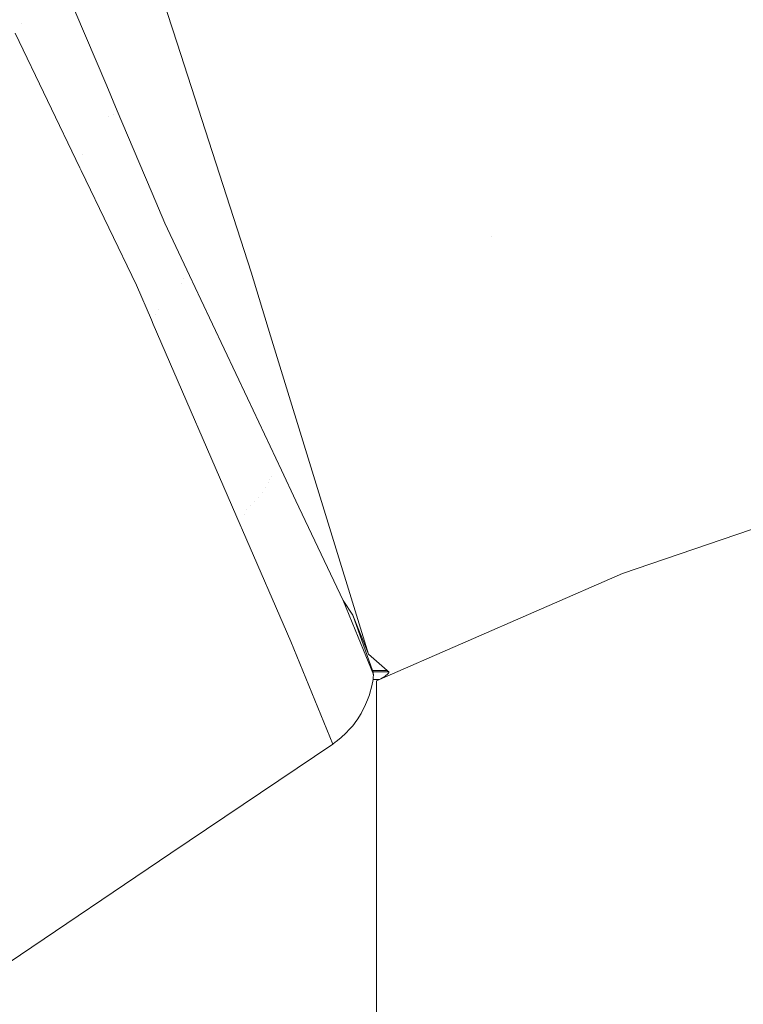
# Model space of a CAD drawing. Header units: millimetres. Extents: x -174 to 174, y -184 to 184.
# Tile 24 of 35: x -78 to -48, y 55 to 96. Entities that reach past the tile are written whole.
import ezdxf

# ---------------------------------------------------------------- set-up
doc = ezdxf.new("R2010")
doc.units = ezdxf.units.MM
doc.header["$LTSCALE"] = 5.08
doc.layers.add('Lighting-LED', color=7, linetype='Continuous', lineweight=5, true_color=0x000000)

# ---------------------------------------------------------------- blocks, each defined once
blk = doc.blocks.new('Group-1')
at = {"layer": 'Lighting-LED', "color": 18, "linetype": 'Continuous', "lineweight": 5}
for points, invisible_edges in [([(-5014.177, -836.446, -346.052), (-5176.79, -836.445, -346.052), (-5176.739, -621.733, -346.052)], 9), ([(-5176.739, -621.733, -346.052), (-5014.229, -621.72, -346.052), (-5014.177, -836.446, -346.052)], 9), ([(-5130.965, -623.004, -167.309), (-5144.797, -626.489, -167.309), (-5141.126, -638.86, -130.6), (-5128.336, -635.637, -130.6)], 15), ([(-5171.088, -633.647, -216.601), (-5169.752, -636.81, -200.767), (-5170.144, -625.001, -204.85)], 10), ([(-5167.916, -631.549, -178.191), (-5170.144, -625.001, -204.85), (-5169.31, -637.858, -195.519)], 10), ([(-5170.144, -625.001, -204.85), (-5169.752, -636.81, -200.767), (-5169.31, -637.858, -195.519)], 9), ([(-5144.797, -626.489, -167.309), (-5158.291, -631.113, -167.309), (-5153.604, -643.135, -130.6), (-5141.126, -638.86, -130.6)], 15), ([(-5173.329, -634.169, -227.38), (-5175.388, -630.204, -258.132), (-5175.43, -630.424, -258.154)], 11), ([(-5175.43, -630.424, -258.154), (-5173.489, -634.352, -227.396), (-5173.329, -634.169, -227.38)], 11), ([(-5175.388, -630.204, -258.132), (-5173.329, -634.169, -227.38), (-5173.144, -634.006, -227.369), (-5175.203, -630.04, -258.125)], 15), ([(-5167.916, -631.549, -178.191), (-5166.799, -635.007, -167.403), (-5158.291, -631.113, -167.309)], 10), ([(-5158.291, -631.113, -167.309), (-5166.799, -635.007, -167.403), (-5163.687, -644.644, -137.33)], 9), ([(-5163.687, -644.644, -137.33), (-5153.604, -643.135, -130.6), (-5158.291, -631.113, -167.309)], 11), ([(-5169.31, -637.858, -195.519), (-5168.404, -640.004, -184.779), (-5167.916, -631.549, -178.191)], 10), ([(-5168.404, -640.004, -184.779), (-5167.848, -641.319, -178.196), (-5167.916, -631.549, -178.191)], 10), ([(-5167.916, -631.549, -178.191), (-5167.848, -641.319, -178.196), (-5167.314, -642.585, -171.859)], 9), ([(-5167.314, -642.585, -171.859), (-5166.799, -635.007, -167.403), (-5167.916, -631.549, -178.191)], 9), ([(-5169.31, -637.858, -195.519), (-5172.088, -632.357, -227.205), (-5172.167, -632.588, -227.233)], 11), ([(-5169.752, -636.81, -200.767), (-5172.014, -632.119, -227.175), (-5172.088, -632.357, -227.205)], 11), ([(-5172.088, -632.357, -227.205), (-5169.31, -637.858, -195.519), (-5169.752, -636.81, -200.767)], 9), ([(-5172.014, -632.119, -227.175), (-5169.752, -636.81, -200.767), (-5171.088, -633.647, -216.601)], 9), ([(-5169.658, -638.115, -195.532), (-5172.268, -632.815, -227.259), (-5172.383, -633.035, -227.283), (-5169.773, -638.334, -195.562)], 15), ([(-5169.482, -637.991, -195.526), (-5172.167, -632.588, -227.233), (-5172.268, -632.815, -227.259)], 11), ([(-5172.268, -632.815, -227.259), (-5169.658, -638.115, -195.532), (-5169.482, -637.991, -195.526)], 11), ([(-5172.167, -632.588, -227.233), (-5169.482, -637.991, -195.526), (-5169.31, -637.858, -195.519)], 11), ([(-5169.902, -638.546, -195.59), (-5172.511, -633.248, -227.305), (-5172.652, -633.452, -227.324), (-5170.043, -638.749, -195.615)], 15), ([(-5169.773, -638.334, -195.562), (-5172.383, -633.035, -227.283), (-5172.511, -633.248, -227.305), (-5169.902, -638.546, -195.59)], 15), ([(-5170.196, -638.943, -195.638), (-5172.805, -633.647, -227.342), (-5172.969, -633.832, -227.357), (-5170.361, -639.127, -195.657)], 15), ([(-5170.043, -638.749, -195.615), (-5172.652, -633.452, -227.324), (-5172.805, -633.647, -227.342), (-5170.196, -638.943, -195.638)], 15), ([(-5170.536, -639.3, -195.674), (-5173.144, -634.006, -227.369), (-5173.329, -634.169, -227.38), (-5170.722, -639.463, -195.688)], 15), ([(-5170.361, -639.127, -195.657), (-5172.969, -633.832, -227.357), (-5173.144, -634.006, -227.369), (-5170.536, -639.3, -195.674)], 15), ([(-5170.764, -639.686, -195.725), (-5173.489, -634.352, -227.396), (-5173.603, -634.592, -226.981)], 11), ([(-5173.329, -634.169, -227.38), (-5173.489, -634.352, -227.396), (-5170.764, -639.686, -195.725)], 11), ([(-5170.764, -639.686, -195.725), (-5170.722, -639.463, -195.688), (-5173.329, -634.169, -227.38)], 11), ([(-5170.878, -640.259, -195.819), (-5173.603, -634.592, -226.981), (-5187.236, -643.649, -227.172)], 10), ([(-5173.603, -634.592, -226.981), (-5170.878, -640.259, -195.819), (-5170.764, -639.686, -195.725)], 10), ([(-5166.799, -635.007, -167.403), (-5167.314, -642.585, -171.859), (-5166.277, -644.779, -162.672)], 9), ([(-5163.687, -644.644, -137.33), (-5166.799, -635.007, -167.403), (-5165.797, -645.795, -158.416)], 10), ([(-5166.799, -635.007, -167.403), (-5166.277, -644.779, -162.672), (-5165.797, -645.795, -158.416)], 9), ([(-5168.404, -640.004, -184.779), (-5169.31, -637.858, -195.519), (-5169.482, -637.991, -195.526)], 10), ([(-5169.773, -638.334, -195.562), (-5166.623, -645.108, -162.706), (-5166.508, -644.89, -162.669), (-5169.658, -638.115, -195.532)], 15), ([(-5166.277, -644.779, -162.672), (-5169.482, -637.991, -195.526), (-5169.658, -638.115, -195.532)], 11), ([(-5169.658, -638.115, -195.532), (-5166.508, -644.89, -162.669), (-5166.277, -644.779, -162.672)], 11), ([(-5169.482, -637.991, -195.526), (-5166.277, -644.779, -162.672), (-5168.404, -640.004, -184.779)], 11), ([(-5170.043, -638.749, -195.615), (-5166.894, -645.52, -162.772), (-5166.753, -645.318, -162.74), (-5169.902, -638.546, -195.59)], 15), ([(-5169.902, -638.546, -195.59), (-5166.753, -645.318, -162.74), (-5166.623, -645.108, -162.706), (-5169.773, -638.334, -195.562)], 15), ([(-5170.361, -639.127, -195.657), (-5167.213, -645.896, -162.824), (-5167.048, -645.713, -162.799), (-5170.196, -638.943, -195.638)], 15), ([(-5170.196, -638.943, -195.638), (-5167.048, -645.713, -162.799), (-5166.894, -645.52, -162.772), (-5170.043, -638.749, -195.615)], 15), ([(-5141.126, -638.86, -130.6), (-5153.604, -643.135, -130.6), (-5148.075, -657.315, -94.789), (-5136.796, -653.451, -94.789)], 11), ([(-5167.575, -646.23, -162.862), (-5170.722, -639.463, -195.688), (-5170.764, -639.686, -195.725)], 11), ([(-5170.722, -639.463, -195.688), (-5167.575, -646.23, -162.862), (-5167.389, -646.068, -162.845), (-5170.536, -639.3, -195.674)], 15), ([(-5170.536, -639.3, -195.674), (-5167.389, -646.068, -162.845), (-5167.213, -645.896, -162.824), (-5170.361, -639.127, -195.657)], 15), ([(-5170.764, -639.686, -195.725), (-5170.878, -640.259, -195.819), (-5170.829, -640.361, -195.26)], 9), ([(-5170.764, -639.686, -195.725), (-5170.829, -640.361, -195.26), (-5168.507, -645.191, -168.698)], 9), ([(-5170.764, -639.686, -195.725), (-5167.71, -646.426, -162.895), (-5167.575, -646.23, -162.862)], 11), ([(-5168.507, -645.191, -168.698), (-5167.71, -646.426, -162.895), (-5170.764, -639.686, -195.725)], 11), ([(-5187.236, -643.649, -227.172), (-5184.483, -649.379, -195.724), (-5170.878, -640.259, -195.819)], 10), ([(-5184.483, -649.379, -195.724), (-5170.829, -640.361, -195.26), (-5170.878, -640.259, -195.819)], 9), ([(-5170.829, -640.361, -195.26), (-5184.483, -649.379, -195.724), (-5184.468, -649.408, -195.563)], 9), ([(-5168.507, -645.191, -168.698), (-5170.829, -640.361, -195.26), (-5184.468, -649.408, -195.563)], 10), ([(-5166.277, -644.779, -162.672), (-5167.848, -641.319, -178.196), (-5168.404, -640.004, -184.779)], 9), ([(-5166.277, -644.779, -162.672), (-5167.314, -642.585, -171.859), (-5167.848, -641.319, -178.196)], 8), ([(-5163.687, -644.644, -137.33), (-5162.867, -647.311, -130.681), (-5153.604, -643.135, -130.6)], 10), ([(-5153.604, -643.135, -130.6), (-5162.867, -647.311, -130.681), (-5158.752, -660.696, -97.311)], 9), ([(-5158.752, -660.696, -97.311), (-5148.075, -657.315, -94.789), (-5153.604, -643.135, -130.6)], 11), ([(-5162.892, -653.365, -128.618), (-5166.508, -644.89, -162.669), (-5166.623, -645.108, -162.706)], 11), ([(-5162.845, -653.228, -128.714), (-5166.277, -644.779, -162.672), (-5166.508, -644.89, -162.669)], 11), ([(-5166.508, -644.89, -162.669), (-5162.892, -653.365, -128.618), (-5162.845, -653.228, -128.714)], 11), ([(-5166.277, -644.779, -162.672), (-5162.845, -653.228, -128.714), (-5165.797, -645.795, -158.416)], 3), ([(-5165.797, -645.795, -158.416), (-5163.837, -649.942, -141.05), (-5163.687, -644.644, -137.33)], 10), ([(-5162.867, -647.311, -130.681), (-5163.687, -644.644, -137.33), (-5163.837, -649.942, -141.05)], 10), ([(-5184.468, -649.408, -195.563), (-5182.139, -654.255, -168.959), (-5168.507, -645.191, -168.698)], 10), ([(-5167.875, -646.649, -162.931), (-5168.507, -645.191, -168.698), (-5182.139, -654.255, -168.959)], 10), ([(-5168.507, -645.191, -168.698), (-5167.875, -646.649, -162.931), (-5167.71, -646.426, -162.895)], 10), ([(-5163.073, -653.706, -128.56), (-5166.753, -645.318, -162.74), (-5166.894, -645.52, -162.772), (-5163.215, -653.907, -128.597)], 15), ([(-5162.943, -653.497, -128.52), (-5166.623, -645.108, -162.706), (-5166.753, -645.318, -162.74), (-5163.073, -653.706, -128.56)], 15), ([(-5166.623, -645.108, -162.706), (-5162.943, -653.497, -128.52), (-5162.892, -653.365, -128.618)], 11), ([(-5163.369, -654.098, -128.63), (-5167.048, -645.713, -162.799), (-5167.213, -645.896, -162.824), (-5163.535, -654.28, -128.66)], 15), ([(-5163.215, -653.907, -128.597), (-5166.894, -645.52, -162.772), (-5167.048, -645.713, -162.799), (-5163.369, -654.098, -128.63)], 15), ([(-5163.711, -654.451, -128.685), (-5167.389, -646.068, -162.845), (-5167.575, -646.23, -162.862), (-5163.897, -654.612, -128.707)], 15), ([(-5163.535, -654.28, -128.66), (-5167.213, -645.896, -162.824), (-5167.389, -646.068, -162.845), (-5163.711, -654.451, -128.685)], 15), ([(-5158.694, -662.334, -94.789), (-5165.797, -645.795, -158.416), (-5162.845, -653.228, -128.714)], 11), ([(-5163.837, -649.942, -141.05), (-5165.797, -645.795, -158.416), (-5158.694, -662.334, -94.789)], 10), ([(-5167.71, -646.426, -162.895), (-5167.875, -646.649, -162.931), (-5167.799, -646.824, -162.24)], 9), ([(-5163.975, -654.827, -128.753), (-5167.71, -646.426, -162.895), (-5167.799, -646.824, -162.24)], 11), ([(-5167.575, -646.23, -162.862), (-5167.71, -646.426, -162.895), (-5163.975, -654.827, -128.753)], 11), ([(-5163.975, -654.827, -128.753), (-5163.897, -654.612, -128.707), (-5167.575, -646.23, -162.862)], 11), ([(-5182.139, -654.255, -168.959), (-5181.472, -655.797, -162.873), (-5167.875, -646.649, -162.931)], 10), ([(-5181.472, -655.797, -162.873), (-5167.799, -646.824, -162.24), (-5167.875, -646.649, -162.931)], 9), ([(-5167.799, -646.824, -162.24), (-5181.472, -655.797, -162.873), (-5181.45, -655.848, -162.674)], 9), ([(-5164.14, -655.267, -128.848), (-5167.799, -646.824, -162.24), (-5181.45, -655.848, -162.674)], 10), ([(-5167.799, -646.824, -162.24), (-5164.14, -655.267, -128.848), (-5163.975, -654.827, -128.753)], 10), ([(-5163.837, -649.942, -141.05), (-5162.412, -652.957, -128.423), (-5162.867, -647.311, -130.681)], 10), ([(-5162.867, -647.311, -130.681), (-5161.8, -654.251, -123.004), (-5159.818, -658.444, -105.443)], 9), ([(-5162.867, -647.311, -130.681), (-5162.412, -652.957, -128.423), (-5161.8, -654.251, -123.004)], 9), ([(-5159.818, -658.444, -105.443), (-5159.416, -659.062, -102.349), (-5162.867, -647.311, -130.681)], 10), ([(-5159.416, -659.062, -102.349), (-5158.752, -660.696, -97.311), (-5162.867, -647.311, -130.681)], 8), ([(-5162.412, -652.957, -128.423), (-5163.837, -649.942, -141.05), (-5158.694, -662.334, -94.789)], 10), ([(-5158.694, -662.334, -94.789), (-5158.625, -662.089, -94.789), (-5162.412, -652.957, -128.423)], 10), ([(-5158.625, -662.089, -94.789), (-5158.625, -662.084, -94.789), (-5162.412, -652.957, -128.423)], 10), ([(-5161.8, -654.251, -123.004), (-5162.412, -652.957, -128.423), (-5158.625, -662.084, -94.789)], 10), ([(-5158.986, -663.044, -94.79), (-5162.943, -653.497, -128.52), (-5163.073, -653.706, -128.56)], 11), ([(-5158.874, -662.814, -94.79), (-5162.892, -653.365, -128.618), (-5162.943, -653.497, -128.52)], 11), ([(-5162.943, -653.497, -128.52), (-5158.986, -663.044, -94.79), (-5158.918, -662.915, -94.79)], 9), ([(-5162.943, -653.497, -128.52), (-5158.918, -662.915, -94.79), (-5158.874, -662.814, -94.79)], 9), ([(-5158.79, -662.619, -94.789), (-5162.845, -653.228, -128.714), (-5162.892, -653.365, -128.618)], 11), ([(-5162.892, -653.365, -128.618), (-5158.874, -662.814, -94.79), (-5158.79, -662.619, -94.789)], 9), ([(-5162.845, -653.228, -128.714), (-5158.79, -662.619, -94.789), (-5158.694, -662.334, -94.789)], 11), ([(-5136.796, -653.451, -94.789), (-5148.075, -657.315, -94.789), (-5032.535, -684.1, -94.789)], 10), ([(-5159.246, -663.477, -94.79), (-5163.215, -653.907, -128.597), (-5163.369, -654.098, -128.63)], 11), ([(-5159.065, -663.195, -94.79), (-5163.073, -653.706, -128.56), (-5163.215, -653.907, -128.597)], 11), ([(-5163.215, -653.907, -128.597), (-5159.232, -663.458, -94.79), (-5159.065, -663.195, -94.79)], 9), ([(-5163.215, -653.907, -128.597), (-5159.246, -663.477, -94.79), (-5159.232, -663.458, -94.79)], 9), ([(-5163.073, -653.706, -128.56), (-5159.065, -663.195, -94.79), (-5158.986, -663.044, -94.79)], 9), ([(-5159.56, -663.868, -94.791), (-5163.535, -654.28, -128.66), (-5163.711, -654.451, -128.685)], 11), ([(-5159.418, -663.706, -94.79), (-5163.369, -654.098, -128.63), (-5163.535, -654.28, -128.66)], 11), ([(-5163.535, -654.28, -128.66), (-5159.485, -663.787, -94.79), (-5159.418, -663.706, -94.79)], 9), ([(-5163.535, -654.28, -128.66), (-5159.56, -663.868, -94.791), (-5159.485, -663.787, -94.79)], 9), ([(-5163.369, -654.098, -128.63), (-5159.418, -663.706, -94.79), (-5159.246, -663.477, -94.79)], 9), ([(-5158.625, -662.084, -94.789), (-5158.574, -661.829, -94.789), (-5161.8, -654.251, -123.004)], 10), ([(-5159.818, -658.444, -105.443), (-5161.8, -654.251, -123.004), (-5158.574, -661.829, -94.789)], 10), ([(-5163.975, -654.827, -128.753), (-5164.14, -655.267, -128.848), (-5164.047, -655.482, -127.998)], 9), ([(-5163.975, -654.827, -128.753), (-5164.047, -655.482, -127.998), (-5162.02, -660.161, -109.493)], 9), ([(-5159.918, -664.219, -94.791), (-5163.897, -654.612, -128.707), (-5163.975, -654.827, -128.753)], 11), ([(-5162.02, -660.161, -109.493), (-5160.155, -664.405, -94.791), (-5163.975, -654.827, -128.753)], 11), ([(-5160.155, -664.405, -94.791), (-5160.109, -664.369, -94.791), (-5163.975, -654.827, -128.753)], 10), ([(-5163.975, -654.827, -128.753), (-5160.109, -664.369, -94.791), (-5159.918, -664.219, -94.791)], 9), ([(-5159.695, -664.013, -94.791), (-5163.711, -654.451, -128.685), (-5163.897, -654.612, -128.707)], 11), ([(-5159.918, -664.219, -94.791), (-5159.915, -664.216, -94.791), (-5163.897, -654.612, -128.707)], 10), ([(-5163.897, -654.612, -128.707), (-5159.915, -664.216, -94.791), (-5159.695, -664.013, -94.791)], 9), ([(-5163.711, -654.451, -128.685), (-5159.695, -664.013, -94.791), (-5159.56, -663.868, -94.791)], 9), ([(-5181.45, -655.848, -162.674), (-5177.736, -664.423, -128.824), (-5164.14, -655.267, -128.848)], 10), ([(-5177.736, -664.423, -128.824), (-5164.047, -655.482, -127.998), (-5164.14, -655.267, -128.848)], 9), ([(-5164.047, -655.482, -127.998), (-5177.736, -664.423, -128.824), (-5177.709, -664.485, -128.579)], 9), ([(-5162.02, -660.161, -109.493), (-5164.047, -655.482, -127.998), (-5177.709, -664.485, -128.579)], 10), ([(-5158.752, -660.696, -97.311), (-5157.972, -661.385, -95.226), (-5148.075, -657.315, -94.789)], 10), ([(-5148.075, -657.315, -94.789), (-5158.294, -661.765, -94.789), (-5032.535, -684.1, -94.789)], 10), ([(-5158.23, -661.73, -94.796), (-5158.294, -661.765, -94.789), (-5148.075, -657.315, -94.789)], 8), ([(-5148.075, -657.315, -94.789), (-5158.17, -661.696, -94.806), (-5158.23, -661.73, -94.796)], 9), ([(-5148.075, -657.315, -94.789), (-5158.116, -661.663, -94.819), (-5158.17, -661.696, -94.806)], 9), ([(-5148.075, -657.315, -94.789), (-5158.066, -661.632, -94.835), (-5158.116, -661.663, -94.819)], 9), ([(-5158.023, -661.601, -94.853), (-5158.066, -661.632, -94.835), (-5148.075, -657.315, -94.789)], 10), ([(-5158.004, -661.587, -94.863), (-5158.023, -661.601, -94.853), (-5148.075, -657.315, -94.789)], 10), ([(-5148.075, -657.315, -94.789), (-5157.985, -661.572, -94.874), (-5158.004, -661.587, -94.863)], 9), ([(-5157.969, -661.559, -94.886), (-5157.985, -661.572, -94.874), (-5148.075, -657.315, -94.789)], 10), ([(-5157.972, -661.385, -95.226), (-5157.902, -661.446, -95.043), (-5148.075, -657.315, -94.789)], 10), ([(-5148.075, -657.315, -94.789), (-5157.954, -661.546, -94.898), (-5157.969, -661.559, -94.886)], 9), ([(-5148.075, -657.315, -94.789), (-5157.942, -661.533, -94.91), (-5157.954, -661.546, -94.898)], 9), ([(-5148.075, -657.315, -94.789), (-5157.93, -661.521, -94.923), (-5157.942, -661.533, -94.91)], 9), ([(-5157.921, -661.51, -94.936), (-5157.93, -661.521, -94.923), (-5148.075, -657.315, -94.789)], 10), ([(-5157.916, -661.504, -94.943), (-5157.921, -661.51, -94.936), (-5148.075, -657.315, -94.789)], 10), ([(-5148.075, -657.315, -94.789), (-5157.913, -661.498, -94.951), (-5157.916, -661.504, -94.943)], 9), ([(-5148.075, -657.315, -94.789), (-5157.909, -661.493, -94.958), (-5157.913, -661.498, -94.951)], 9), ([(-5148.075, -657.315, -94.789), (-5157.906, -661.488, -94.965), (-5157.909, -661.493, -94.958)], 9), ([(-5148.075, -657.315, -94.789), (-5157.904, -661.483, -94.972), (-5157.906, -661.488, -94.965)], 9), ([(-5148.075, -657.315, -94.789), (-5157.902, -661.478, -94.98), (-5157.904, -661.483, -94.972)], 9), ([(-5148.075, -657.315, -94.789), (-5157.9, -661.474, -94.987), (-5157.902, -661.478, -94.98)], 9), ([(-5148.075, -657.315, -94.789), (-5157.902, -661.446, -95.043), (-5157.9, -661.449, -95.035)], 9), ([(-5157.9, -661.449, -95.035), (-5157.899, -661.453, -95.027), (-5148.075, -657.315, -94.789)], 10), ([(-5157.899, -661.467, -94.999), (-5157.9, -661.474, -94.987), (-5148.075, -657.315, -94.789)], 10), ([(-5157.899, -661.453, -95.027), (-5157.899, -661.457, -95.019), (-5148.075, -657.315, -94.789)], 10), ([(-5157.899, -661.457, -95.019), (-5157.898, -661.461, -95.011), (-5148.075, -657.315, -94.789)], 10), ([(-5157.898, -661.461, -95.011), (-5157.899, -661.467, -94.999), (-5148.075, -657.315, -94.789)], 10), ([(-5158.574, -661.829, -94.789), (-5158.561, -661.765, -94.789), (-5159.818, -658.444, -105.443)], 10), ([(-5158.561, -661.765, -94.789), (-5158.558, -661.736, -94.794), (-5159.818, -658.444, -105.443)], 10), ([(-5158.558, -661.736, -94.794), (-5158.557, -661.73, -94.796), (-5159.818, -658.444, -105.443)], 10), ([(-5159.189, -659.981, -100.182), (-5159.818, -658.444, -105.443), (-5158.557, -661.73, -94.796)], 10), ([(-5159.416, -659.062, -102.349), (-5159.818, -658.444, -105.443), (-5159.189, -659.981, -100.182)], 8), ([(-5158.582, -661.385, -95.226), (-5159.416, -659.062, -102.349), (-5159.189, -659.981, -100.182)], 10), ([(-5158.752, -660.696, -97.311), (-5159.416, -659.062, -102.349), (-5158.582, -661.385, -95.226)], 8), ([(-5177.709, -664.485, -128.579), (-5175.661, -669.216, -109.904), (-5162.02, -660.161, -109.493)], 10), ([(-5162.02, -660.161, -109.493), (-5175.661, -669.216, -109.904), (-5167.052, -669.069, -94.795)], 11), ([(-5167.052, -669.069, -94.795), (-5160.257, -664.477, -94.791), (-5162.02, -660.161, -109.493)], 8), ([(-5162.02, -660.161, -109.493), (-5160.257, -664.477, -94.791), (-5160.155, -664.405, -94.791)], 8), ([(-5159.189, -659.981, -100.182), (-5158.549, -661.601, -94.854), (-5158.549, -661.584, -94.866), (-5158.549, -661.573, -94.875)], 9), ([(-5159.189, -659.981, -100.182), (-5158.553, -661.68, -94.813), (-5158.552, -661.663, -94.819)], 11), ([(-5159.189, -659.981, -100.182), (-5158.554, -661.696, -94.806), (-5158.553, -661.68, -94.813)], 11), ([(-5158.552, -661.663, -94.819), (-5158.55, -661.638, -94.831), (-5158.55, -661.632, -94.835), (-5159.189, -659.981, -100.182)], 12), ([(-5158.557, -661.73, -94.796), (-5158.555, -661.705, -94.803), (-5158.554, -661.696, -94.806), (-5159.189, -659.981, -100.182)], 12), ([(-5158.55, -661.632, -94.835), (-5158.549, -661.61, -94.847), (-5158.549, -661.601, -94.854), (-5159.189, -659.981, -100.182)], 12), ([(-5158.549, -661.573, -94.875), (-5158.549, -661.558, -94.886), (-5159.189, -659.981, -100.182)], 8), ([(-5158.582, -661.385, -95.226), (-5159.189, -659.981, -100.182), (-5158.557, -661.461, -95.011)], 11), ([(-5159.189, -659.981, -100.182), (-5158.554, -661.489, -94.965), (-5158.555, -661.478, -94.98)], 11), ([(-5159.189, -659.981, -100.182), (-5158.552, -661.499, -94.951), (-5158.554, -661.489, -94.965)], 11), ([(-5158.555, -661.478, -94.98), (-5158.555, -661.476, -94.984), (-5158.557, -661.461, -95.011), (-5159.189, -659.981, -100.182)], 12), ([(-5159.189, -659.981, -100.182), (-5158.551, -661.521, -94.923), (-5158.551, -661.519, -94.925), (-5158.551, -661.514, -94.932)], 9), ([(-5159.189, -659.981, -100.182), (-5158.55, -661.533, -94.91), (-5158.551, -661.521, -94.923)], 11), ([(-5159.189, -659.981, -100.182), (-5158.549, -661.558, -94.886), (-5158.55, -661.546, -94.898), (-5158.55, -661.533, -94.91)], 12), ([(-5158.551, -661.514, -94.932), (-5158.552, -661.499, -94.951), (-5159.189, -659.981, -100.182)], 10), ([(-5158.582, -661.385, -95.226), (-5157.972, -661.385, -95.226), (-5158.752, -660.696, -97.311)], 8), ([(-5158.557, -661.461, -95.011), (-5158.558, -661.46, -95.013), (-5158.561, -661.446, -95.043), (-5158.582, -661.385, -95.226)], 8), ([(-5157.902, -661.446, -95.043), (-5158.561, -661.446, -95.043), (-5158.558, -661.46, -95.013)], 8), ([(-5157.902, -661.446, -95.043), (-5158.558, -661.46, -95.013), (-5158.557, -661.461, -95.011)], 9), ([(-5158.557, -661.461, -95.011), (-5157.9, -661.449, -95.035), (-5157.902, -661.446, -95.043)], 9), ([(-5157.899, -661.453, -95.027), (-5157.9, -661.449, -95.035), (-5158.557, -661.461, -95.011)], 10), ([(-5158.557, -661.461, -95.011), (-5157.898, -661.461, -95.011), (-5157.899, -661.457, -95.019), (-5157.899, -661.453, -95.027)], 9), ([(-5157.898, -661.461, -95.011), (-5158.557, -661.461, -95.011), (-5158.555, -661.476, -94.984)], 9), ([(-5157.899, -661.467, -94.999), (-5157.898, -661.461, -95.011), (-5158.555, -661.476, -94.984)], 10), ([(-5158.555, -661.476, -94.984), (-5157.9, -661.474, -94.987), (-5157.899, -661.467, -94.999)], 9), ([(-5158.714, -662.403, -94.789), (-5158.79, -662.619, -94.789), (-5158.422, -729.543, -94.85), (-5158.414, -661.823, -94.789)], 10), ([(-5158.694, -662.334, -94.789), (-5158.714, -662.403, -94.789), (-5158.414, -661.823, -94.789)], 10), ([(-5158.414, -661.823, -94.789), (-5158.625, -662.089, -94.789), (-5158.694, -662.334, -94.789)], 9), ([(-5158.574, -661.829, -94.789), (-5158.625, -662.084, -94.789), (-5158.625, -662.089, -94.789), (-5158.414, -661.823, -94.789)], 12), ([(-5158.414, -661.823, -94.789), (-5158.561, -661.765, -94.789), (-5158.574, -661.829, -94.789)], 9), ([(-5158.558, -661.736, -94.794), (-5158.561, -661.765, -94.789), (-5158.294, -661.765, -94.789)], 8), ([(-5158.414, -661.823, -94.789), (-5158.294, -661.765, -94.789), (-5158.561, -661.765, -94.789)], 8), ([(-5158.557, -661.73, -94.796), (-5158.558, -661.736, -94.794), (-5158.294, -661.765, -94.789)], 10), ([(-5158.555, -661.705, -94.803), (-5158.557, -661.73, -94.796), (-5158.23, -661.73, -94.796)], 10), ([(-5158.294, -661.765, -94.789), (-5158.23, -661.73, -94.796), (-5158.557, -661.73, -94.796)], 10), ([(-5157.902, -661.478, -94.98), (-5157.9, -661.474, -94.987), (-5158.555, -661.476, -94.984)], 10), ([(-5158.555, -661.476, -94.984), (-5158.555, -661.478, -94.98), (-5157.902, -661.478, -94.98)], 10), ([(-5158.553, -661.494, -94.957), (-5158.555, -661.478, -94.98), (-5158.554, -661.489, -94.965)], 10), ([(-5157.902, -661.478, -94.98), (-5158.555, -661.478, -94.98), (-5158.553, -661.494, -94.957)], 9), ([(-5158.554, -661.696, -94.806), (-5158.555, -661.705, -94.803), (-5158.23, -661.73, -94.796)], 10), ([(-5158.554, -661.489, -94.965), (-5158.552, -661.499, -94.951), (-5158.553, -661.494, -94.957)], 9), ([(-5158.553, -661.68, -94.813), (-5158.554, -661.696, -94.806), (-5158.552, -661.675, -94.814)], 9), ([(-5158.552, -661.675, -94.814), (-5158.554, -661.696, -94.806), (-5158.17, -661.696, -94.806)], 10), ([(-5158.23, -661.73, -94.796), (-5158.17, -661.696, -94.806), (-5158.554, -661.696, -94.806)], 10), ([(-5157.906, -661.488, -94.965), (-5157.904, -661.483, -94.972), (-5157.902, -661.478, -94.98), (-5158.553, -661.494, -94.957)], 12), ([(-5158.553, -661.494, -94.957), (-5157.909, -661.493, -94.958), (-5157.906, -661.488, -94.965)], 9), ([(-5157.913, -661.498, -94.951), (-5157.909, -661.493, -94.958), (-5158.553, -661.494, -94.957)], 10), ([(-5158.553, -661.494, -94.957), (-5158.552, -661.499, -94.951), (-5157.913, -661.498, -94.951)], 10), ([(-5158.552, -661.675, -94.814), (-5158.552, -661.667, -94.818), (-5158.552, -661.663, -94.819), (-5158.553, -661.68, -94.813)], 12), ([(-5157.913, -661.498, -94.951), (-5158.552, -661.499, -94.951), (-5158.551, -661.514, -94.932)], 9), ([(-5158.55, -661.638, -94.831), (-5158.552, -661.663, -94.819), (-5158.116, -661.663, -94.819)], 10), ([(-5158.552, -661.663, -94.819), (-5158.552, -661.667, -94.818), (-5158.17, -661.696, -94.806)], 10), ([(-5158.17, -661.696, -94.806), (-5158.116, -661.663, -94.819), (-5158.552, -661.663, -94.819)], 10), ([(-5158.552, -661.667, -94.818), (-5158.552, -661.675, -94.814), (-5158.17, -661.696, -94.806)], 10), ([(-5157.916, -661.504, -94.943), (-5157.913, -661.498, -94.951), (-5158.551, -661.514, -94.932)], 10), ([(-5158.551, -661.514, -94.932), (-5158.551, -661.519, -94.925), (-5157.916, -661.504, -94.943)], 10), ([(-5157.921, -661.51, -94.936), (-5157.916, -661.504, -94.943), (-5158.551, -661.519, -94.925)], 10), ([(-5157.93, -661.521, -94.923), (-5157.921, -661.51, -94.936), (-5158.551, -661.519, -94.925)], 10), ([(-5158.551, -661.519, -94.925), (-5158.551, -661.521, -94.923), (-5157.93, -661.521, -94.923)], 10), ([(-5158.55, -661.542, -94.902), (-5158.551, -661.521, -94.923), (-5158.55, -661.533, -94.91)], 10), ([(-5158.551, -661.521, -94.923), (-5158.55, -661.542, -94.902), (-5157.942, -661.533, -94.91)], 10), ([(-5157.942, -661.533, -94.91), (-5157.93, -661.521, -94.923), (-5158.551, -661.521, -94.923)], 10), ([(-5158.55, -661.533, -94.91), (-5158.55, -661.546, -94.898), (-5158.55, -661.542, -94.902)], 9), ([(-5157.954, -661.546, -94.898), (-5157.942, -661.533, -94.91), (-5158.55, -661.542, -94.902)], 10), ([(-5158.55, -661.542, -94.902), (-5158.55, -661.546, -94.898), (-5157.954, -661.546, -94.898)], 10), ([(-5157.954, -661.546, -94.898), (-5158.55, -661.546, -94.898), (-5158.549, -661.558, -94.886)], 9), ([(-5158.549, -661.61, -94.847), (-5158.55, -661.632, -94.835), (-5158.066, -661.632, -94.835)], 10), ([(-5158.55, -661.632, -94.835), (-5158.55, -661.638, -94.831), (-5158.116, -661.663, -94.819)], 10), ([(-5158.116, -661.663, -94.819), (-5158.066, -661.632, -94.835), (-5158.55, -661.632, -94.835)], 10), ([(-5157.969, -661.559, -94.886), (-5157.954, -661.546, -94.898), (-5158.549, -661.558, -94.886)], 10), ([(-5158.549, -661.558, -94.886), (-5158.549, -661.573, -94.875), (-5157.985, -661.572, -94.874)], 10), ([(-5157.985, -661.572, -94.874), (-5157.969, -661.559, -94.886), (-5158.549, -661.558, -94.886)], 10), ([(-5158.004, -661.587, -94.863), (-5157.985, -661.572, -94.874), (-5158.549, -661.573, -94.875)], 10), ([(-5158.549, -661.573, -94.875), (-5158.549, -661.584, -94.866), (-5158.004, -661.587, -94.863)], 10), ([(-5158.549, -661.584, -94.866), (-5158.549, -661.601, -94.854), (-5158.023, -661.601, -94.853), (-5158.004, -661.587, -94.863)], 10), ([(-5158.549, -661.601, -94.854), (-5158.549, -661.61, -94.847), (-5158.066, -661.632, -94.835)], 10), ([(-5158.066, -661.632, -94.835), (-5158.023, -661.601, -94.853), (-5158.549, -661.601, -94.854)], 10), ([(-5158.414, -796.343, -94.789), (-5158.414, -661.823, -94.789), (-5158.422, -729.543, -94.85)], 10), ([(-5158.414, -661.823, -94.789), (-5158.422, -729.543, -94.85), (-5158.422, -729.543, -94.85)], 8), ([(-5158.294, -661.765, -94.789), (-5158.414, -661.823, -94.789), (-5032.535, -684.1, -94.789)], 10), ([(-5158.414, -661.823, -94.789), (-5032.535, -706.605, -94.789), (-5032.535, -684.1, -94.789)], 9), ([(-5158.414, -661.823, -94.789), (-5158.414, -796.343, -94.789), (-5032.535, -729.11, -94.789), (-5032.535, -706.605, -94.789)], 10), ([(-5158.422, -729.543, -94.85), (-5158.79, -662.619, -94.789), (-5158.874, -662.814, -94.79)], 9), ([(-5158.79, -662.619, -94.789), (-5158.714, -662.403, -94.789), (-5158.694, -662.334, -94.789)], 8), ([(-5158.986, -663.044, -94.79), (-5159.065, -663.195, -94.79), (-5158.422, -729.543, -94.85)], 10), ([(-5158.422, -729.543, -94.85), (-5158.918, -662.915, -94.79), (-5158.986, -663.044, -94.79)], 9), ([(-5158.874, -662.814, -94.79), (-5158.918, -662.915, -94.79), (-5158.422, -729.543, -94.85)], 10), ([(-5158.422, -729.543, -94.85), (-5159.246, -663.477, -94.79), (-5159.418, -663.706, -94.79)], 9), ([(-5159.232, -663.458, -94.79), (-5159.246, -663.477, -94.79), (-5158.422, -729.543, -94.85)], 10), ([(-5159.065, -663.195, -94.79), (-5159.232, -663.458, -94.79), (-5158.422, -729.543, -94.85)], 10), ([(-5159.56, -663.868, -94.791), (-5159.695, -664.013, -94.791), (-5158.422, -729.543, -94.85)], 10), ([(-5158.422, -729.543, -94.85), (-5159.485, -663.787, -94.79), (-5159.56, -663.868, -94.791)], 9), ([(-5159.418, -663.706, -94.79), (-5159.485, -663.787, -94.79), (-5158.422, -729.543, -94.85)], 10), ([(-5158.422, -729.543, -94.85), (-5159.695, -664.013, -94.791), (-5159.915, -664.216, -94.791), (-5177.655, -702.238, -94.826)], 13), ([(-5159.915, -664.216, -94.791), (-5159.918, -664.219, -94.791), (-5177.655, -702.238, -94.826)], 10), ([(-5177.655, -702.238, -94.826), (-5159.918, -664.219, -94.791), (-5160.109, -664.369, -94.791)], 9), ([(-5160.109, -664.369, -94.791), (-5160.155, -664.405, -94.791), (-5177.655, -702.238, -94.826)], 10), ([(-5160.155, -664.405, -94.791), (-5174.694, -675.021, -94.801), (-5177.655, -702.238, -94.826)], 11), ([(-5174.665, -674.884, -94.801), (-5174.686, -674.98, -94.801), (-5174.694, -675.021, -94.801), (-5160.155, -664.405, -94.791)], 12), ([(-5160.155, -664.405, -94.791), (-5174.659, -674.853, -94.801), (-5174.665, -674.884, -94.801)], 9), ([(-5174.64, -674.79, -94.8), (-5174.659, -674.853, -94.801), (-5160.155, -664.405, -94.791)], 10), ([(-5160.155, -664.405, -94.791), (-5174.61, -674.688, -94.8), (-5174.64, -674.79, -94.8)], 9), ([(-5174.577, -674.604, -94.8), (-5174.61, -674.688, -94.8), (-5160.155, -664.405, -94.791)], 10), ([(-5160.155, -664.405, -94.791), (-5160.257, -664.477, -94.791), (-5174.548, -674.527, -94.8), (-5174.577, -674.604, -94.8)], 10), ([(-5174.497, -674.423, -94.8), (-5174.535, -674.498, -94.8), (-5174.548, -674.527, -94.8), (-5160.257, -664.477, -94.791)], 12), ([(-5160.257, -664.477, -94.791), (-5174.452, -674.335, -94.8), (-5174.497, -674.423, -94.8)], 11), ([(-5174.452, -674.335, -94.8), (-5160.257, -664.477, -94.791), (-5174.279, -674.074, -94.8), (-5174.346, -674.168, -94.8)], 11), ([(-5174.279, -674.074, -94.8), (-5160.257, -664.477, -94.791), (-5167.052, -669.069, -94.795)], 9), ([(-5175.661, -669.216, -109.904), (-5173.847, -673.662, -94.799), (-5167.052, -669.069, -94.795)], 8), ([(-5167.052, -669.069, -94.795), (-5174.139, -673.913, -94.8), (-5174.226, -674.012, -94.8), (-5174.279, -674.074, -94.8)], 11), ([(-5174.139, -673.913, -94.8), (-5167.052, -669.069, -94.795), (-5173.847, -673.662, -94.799), (-5173.948, -673.739, -94.8)], 9)]:
    blk.add_3dface(points, dxfattribs=dict(at, invisible_edges=invisible_edges))
blk.add_3dface([(-5157.902, -661.446, -95.043), (-5157.972, -661.385, -95.226), (-5158.582, -661.385, -95.226), (-5158.561, -661.446, -95.043)], dxfattribs=at)
at = {"layer": 'Lighting-LED', "color": 0, "flags": 1}
for tag in ['Yoke', 'Weight', 'Weight', 'Wattage', '3D_Symbol_Name', 'Candlepower', 'Body', 'Model_Name', 'Beam_Angle', 'Field_Angle', 'Remarks', 'Beam_Angle_2', 'Field_Angle_2', 'Num_Channels', 'Frame_Size', 'Device_Type', 'FixtureID', 'Frame_Size', 'Base', 'Lens', 'Inst_Type', 'Lamp']:
    blk.add_attdef(tag, (-4365.465, 1246.738), '', height=0.18, dxfattribs=at)

msp = doc.modelspace()

# ---------------------------------------------------------------- block references
at = {"layer": 'Lighting-LED', "color": 7}
msp.add_blockref('Group-1', (5095.474, 730.464), dxfattribs=at)

doc.saveas('drawing.dxf')
